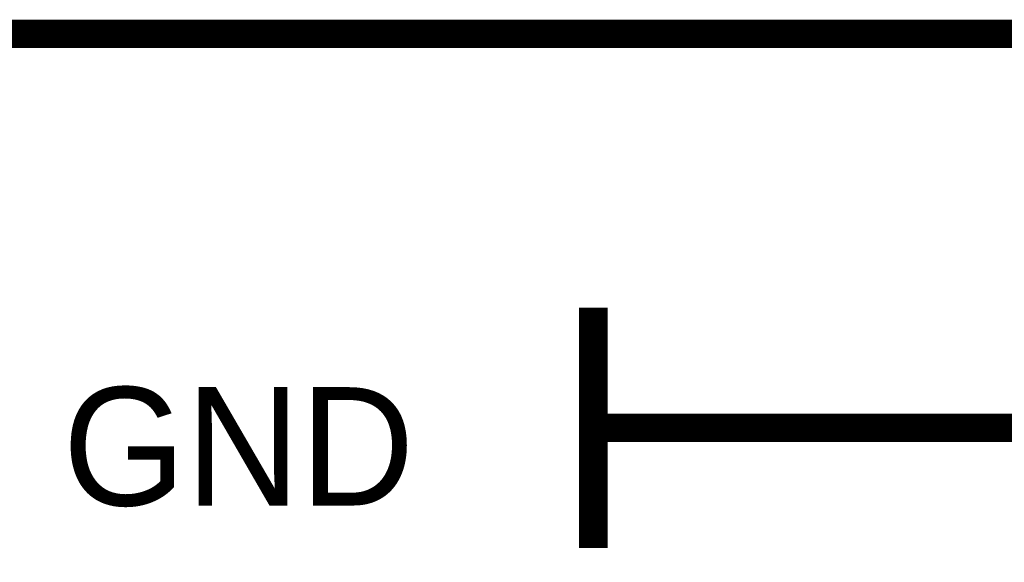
# Model space of a CAD drawing. Header units: inches. Extents: x 0 to 292, y 0 to 193.
# Tile 41 of 189: x 64.08 to 74.45, y 122.9 to 128.62. Entities that reach past the tile are written whole.
import ezdxf

# ---------------------------------------------------------------- set-up
doc = ezdxf.new("R2010")
doc.units = ezdxf.units.IN
doc.layers.add('Sheet', color=255, linetype='Continuous')

msp = doc.modelspace()

# ---------------------------------------------------------------- linework, layer by layer
at = {"layer": 'Sheet'}
for points in [[(74.895, 128.466, 0.3, 0.3, 0), (54.048, 128.466, 0.3, 0.3, 0), (41.052, 128.466, 0.3, 0.3, 0), (28.057, 128.466, 0.3, 0.3, 0), (28.057, 128.174, 0.3, 0.3, 0)], [(70.122, 125.581, 0.3, 0.3, 0), (70.122, 123.047, 0.3, 0.3, 0)], [(72.655, 124.314, 0.3, 0.3, 0), (70.122, 124.314, 0.3, 0.3, 0)], [(74.895, 124.314, 0.3, 0.3, 0), (72.655, 124.314, 0.3, 0.3, 0)]]:
    msp.add_lwpolyline(points, format="xyseb", dxfattribs=at)

# ---------------------------------------------------------------- texts
msp.add_text('GND', height=1.2474, dxfattribs=at).set_placement((64.53, 123.496))

doc.saveas('drawing.dxf')
